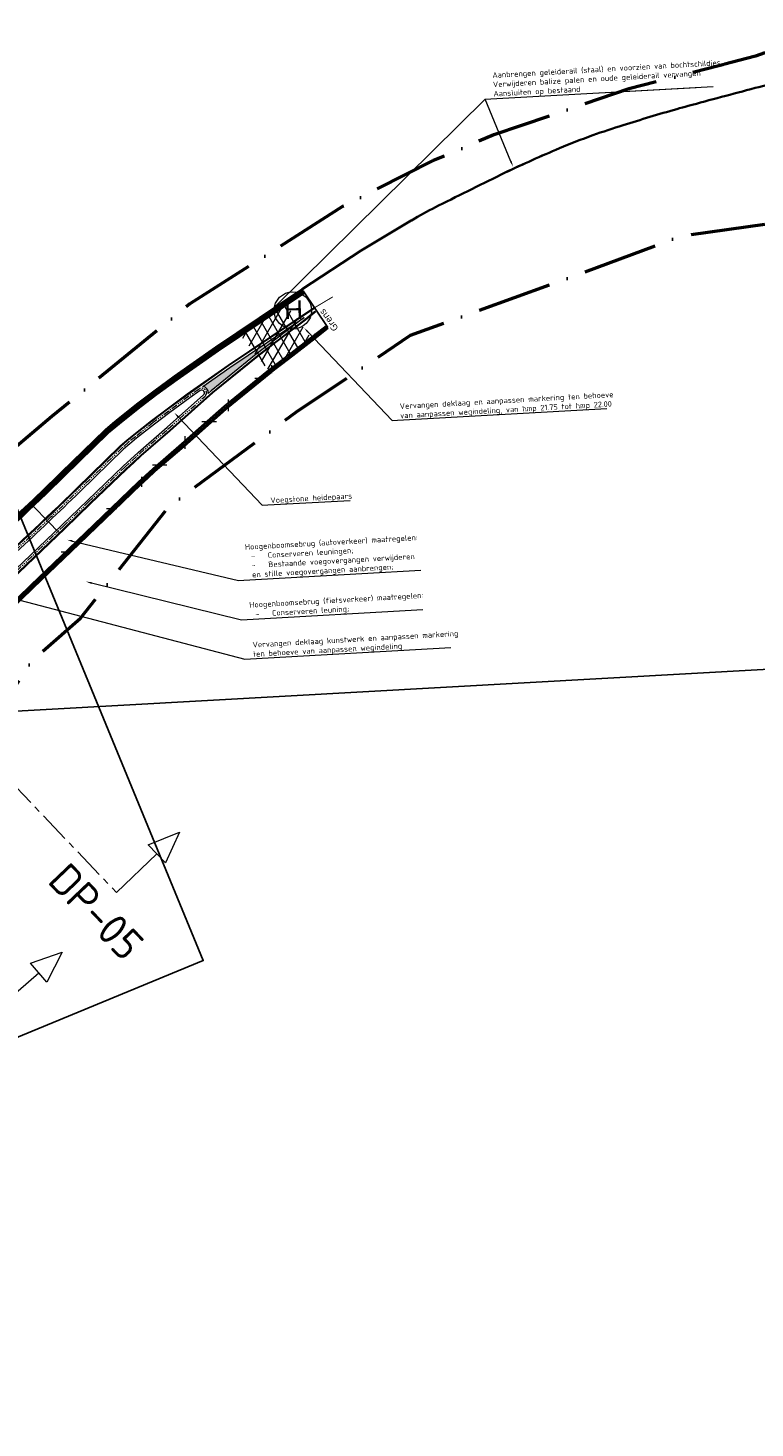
# Model space of a CAD drawing. Header units: metres. Extents: x 125342 to 129425, y 451189 to 457051.
# Tile 48 of 68: x 127640 to 127757, y 451684 to 451909. Entities that reach past the tile are written whole.
import ezdxf
from ezdxf import colors
from ezdxf.entities.mleader import LeaderData, LeaderLine
from ezdxf.enums import TextEntityAlignment as Align
from ezdxf.math import Vec2, Vec3

# ---------------------------------------------------------------- set-up
doc = ezdxf.new("R2010")
doc.units = ezdxf.units.M
for name, pattern in [('VH-RWSBAND', [24, 10, -2, 2, -2, 2, -2, 2, -2]), ('VW-3-3_STREEP', [6, 3, -3]), ('XX-CENTER', [8, 5, -1, 1, -1]), ('XX-PROJECTGRENS', [18, 12, -3, 0, -3])]:
    doc.linetypes.add(name, pattern=pattern)
doc.layers.get('Defpoints').update_dxf_attribs({"color": 30})
for name, color, linetype, lineweight in [('N-WE-BV-GELEIDECONSTRUCTIE_GELEIDERAIL-G', 210, 'BV-GELEIDERAIL', 35), ('N-WE-KG-GRENS_PROJECT_NIEUW-G', 7, 'XX-PROJECTGRENS', 50), ('N-WE-VH-KANTOPSLUITING_ACHTERKANTBAND-G', 5, 'Continuous', 35), ('N-WE-VH-KANTOPSLUITING_TROTTOIRBAND_RWS-G', 210, 'VH-RWSBAND', 35), ('N-WE-VH-KANTVERHARDING-G', 210, 'Continuous', 50), ('N-WE-VH-VERHARDING_ASFALT-A-500', 252, 'Continuous', 18), ('N-WE-VH-VERHARDING_TEGEL-O', 252, 'Continuous', 18), ('N-WE-VW-AANPIJLING-G', 7, 'Continuous', 18), ('N-WE-VW-MARKERING_LANGS_STREEP_33_015-G', 7, 'VW-3-3_STREEP', 13), ('N-WE-VW-MARKERING_LANGS_STREEP_DOORGETROKKEN_010-G', 7, 'Continuous', 13), ('N-WE-VW-MARKERING_LANGS_STREEP_DOORGETROKKEN_015-G', 7, 'Continuous', 13), ('X-XX-AL-T18', 7, 'Continuous', 18), ('X-XX-AL-VERWIJZING-M', 7, 'Continuous', 18), ('X-XX-AL-VERWIJZING_DOORSNEDE-G', 7, 'XX-CENTER', 18)]:
    doc.layers.add(name, color=color, linetype=linetype, lineweight=lineweight)
doc.layers.add('X-XX-AL-TEKENBLAD_HULPLIJN-G', color=2, linetype='Continuous', lineweight=18, plot=False)
doc.styles.add('MtXpl_Segoe_UI', font='segoeui.ttf')
doc.styles.add('NLCS-ISO', font='NLCS-ISO.ttf')
doc.styles.add('NLCS-ISO-M500-T18', font='NLCS-ISO.ttf', dxfattribs={"height": 0.9})
doc.styles.get("Standard").update_dxf_attribs({"font": 'arial.ttf'})
doc.linetypes.add('BV-GELEIDERAIL', pattern='A,10,-3,[108,NLCS.shx,S=1,R=0,X=0,Y=0],-3', length=16)

# ---------------------------------------------------------------- blocks, each defined once
blk = doc.blocks.new('symbool met letter')
at = {"layer": 'N-WE-VH-VERHARDING_TEGEL-O'}
blk.add_circle((0, -0.01), 3, dxfattribs=at)
blk.add_attdef('LETTER', (-1.39, -1.38), '', height=3)
blk = doc.blocks.new('Locatie dwarsprofiel2')
blk.add_point((0, 0))
at = {"layer": 'X-XX-AL-VERWIJZING_DOORSNEDE-G', "linetype": 'Continuous'}
for p, q in [((-52, 9), (-50, 14)), ((-50, 14), (-48, 9)), ((48, 9), (50, 14)), ((50, 14), (52, 9)), ((-48, 9), (-52, 9)), ((-50, 0), (-50, 9)), ((52, 9), (48, 9)), ((50, 0), (50, 9))]:
    blk.add_line(p, q, dxfattribs=at)
at = {"layer": 'X-XX-AL-VERWIJZING_DOORSNEDE-G', "flags": 128}
for points in [[(-50, 0), (-25, 0)], [(25, 0), (50, 0)]]:
    blk.add_lwpolyline(points, dxfattribs=at)
at = {"layer": 'X-XX-AL-VERWIJZING_DOORSNEDE-G', "linetype": 'Continuous', "style": 'NLCS-ISO'}
for tag, p in [('nummer1', (-50, -2)), ('nummer2', (50, -2))]:
    blk.add_attdef(tag, text='', height=5, dxfattribs=at).set_placement(p, align=Align.TOP_CENTER)

msp = doc.modelspace()

# ---------------------------------------------------------------- hatches: boundary and pattern name
at = {"layer": 'N-WE-VW-AANPIJLING-G'}
h = msp.add_hatch(dxfattribs=at)
h.set_pattern_fill('ANGLE', color=256)
h.set_pattern_definition([(0, (0, 0), (0, 6.985), [5.08, -1.905]), (90, (0, 0), (-6.985, 4e-16), [5.08, -1.905])])
edge = h.paths.add_edge_path()
edge.add_arc((127347.003, 452093.193), 400, 306.54136, 313.85906)
edge.add_line((127624.158, 451804.775), (127653.769, 451833.23))
edge.add_arc((127861.636, 451616.916), 300, 126.83141, 133.85906, ccw=False)
edge.add_line((127681.797, 451857.037), (127687.614, 451861.121))

# ---------------------------------------------------------------- linework, layer by layer
at = {"layer": 'Defpoints', "flags": 128}
for points in [[(127609.199, 451927.704), (128085.458, 451954.247), (128092.693, 451824.443), (127616.433, 451797.9)], [(127609.199, 451927.704), (128085.458, 451954.247), (128092.693, 451824.443), (127616.433, 451797.9)], [(127177.266, 451697.063), (127618.151, 451879.129), (127667.773, 451758.965), (127226.888, 451576.899)], [(127177.266, 451697.063), (127618.151, 451879.129), (127667.773, 451758.965), (127226.888, 451576.899)]]:
    msp.add_lwpolyline(points, close=True, dxfattribs=at)
at = {"layer": 'N-WE-BV-GELEIDECONSTRUCTIE_GELEIDERAIL-G', "ltscale": 0.5}
for centre, radius, start, end in [((128728.439, 448245.027), 3781.337, 104.89242, 105.061631), ((127771.506, 451800.684), 99.161, 105.00757, 106.10217), ((127816.147, 451674.863), 233.279, 112.96907, 115.31327), ((127763.002, 451800.244), 97.1, 109.55707, 112.96654), ((128591.094, 450108.946), 1980.427, 116.210796, 116.556701), ((152920.111, 409589.312), 49237.439, 120.808957, 120.820647), ((127739.624, 451812.48), 75.951, 116.54783, 119.84975)]:
    msp.add_arc(centre, radius, start, end, dxfattribs=at)
at = {"layer": 'X-XX-AL-TEKENBLAD_HULPLIJN-G'}
for p, q in [((127683.89, 451866.725), (127687.831, 451860.797)), ((127642.878, 451829.568), (127640.331, 451832.143)), ((127642.878, 451829.568), (127644.484, 451827.895))]:
    msp.add_line(p, q, dxfattribs=at)
at = {"layer": 'X-XX-AL-TEKENBLAD_HULPLIJN-G', "flags": 128}
for points in [[(127645.335, 451836.979), (127652.445, 451843.914), (127653.6, 451844.917), (127654.769, 451845.853), (127657.675, 451848.173), (127660.224, 451850.076), (127663.518, 451852.474), (127670.138, 451857.146), (127684.057, 451866.476)], [(127684.141, 451866.352), (127670.223, 451857.022), (127663.605, 451852.352), (127660.313, 451849.955), (127657.767, 451848.054), (127654.863, 451845.736), (127653.696, 451844.802), (127652.547, 451843.804), (127645.44, 451836.872)], [(127647.36, 451834.903), (127654.41, 451841.78), (127655.458, 451842.69), (127656.58, 451843.588), (127659.447, 451845.877), (127661.945, 451847.742), (127665.207, 451850.117), (127671.782, 451854.756), (127685.672, 451864.067)], [(127685.755, 451863.943), (127671.867, 451854.633), (127665.295, 451849.995), (127662.034, 451847.621), (127659.539, 451845.759), (127656.674, 451843.471), (127655.554, 451842.574), (127654.512, 451841.669), (127647.464, 451834.796)], [(127679.4, 451858.506), (127683.913, 451861.958), (127685.743, 451863.417)], [(127685.837, 451863.3), (127684.005, 451861.84), (127679.491, 451858.386)], [(127681.163, 451856.202), (127685.698, 451859.673), (127687.551, 451861.149)], [(127687.644, 451861.032), (127685.79, 451859.554), (127681.254, 451856.083)], [(127649.536, 451832.533), (127655.337, 451838.1), (127656.479, 451839.143), (127657.705, 451840.283), (127662.377, 451844.316), (127669.248, 451850.405), (127676.486, 451856.276), (127679.4, 451858.505)], [(127679.491, 451858.386), (127676.579, 451856.158), (127669.345, 451850.29), (127662.475, 451844.203), (127657.805, 451840.172), (127656.581, 451839.033), (127655.44, 451837.99), (127649.64, 451832.425)], [(127651.543, 451830.441), (127657.319, 451835.983), (127658.445, 451837.011), (127659.641, 451838.124), (127664.286, 451842.133), (127671.124, 451848.192), (127678.281, 451853.997), (127681.163, 451856.202)], [(127681.254, 451856.083), (127678.374, 451853.88), (127671.221, 451848.078), (127664.385, 451842.02), (127659.741, 451838.012), (127658.547, 451836.901), (127657.422, 451835.873), (127651.647, 451830.332)], [(127626.571, 451810.464), (127631.704, 451815.405), (127631.941, 451815.633), (127637.97, 451821.435), (127645.419, 451828.583), (127649.534, 451832.531)], [(127649.638, 451832.423), (127645.522, 451828.475), (127638.074, 451821.327), (127632.045, 451815.525), (127631.808, 451815.297), (127626.675, 451810.356)], [(127628.582, 451808.374), (127633.715, 451813.315), (127633.952, 451813.543), (127639.979, 451819.344), (127647.426, 451826.491), (127651.542, 451830.439)], [(127651.645, 451830.331), (127647.53, 451826.382), (127640.083, 451819.236), (127634.056, 451813.435), (127633.819, 451813.207), (127628.686, 451808.266)]]:
    msp.add_lwpolyline(points, dxfattribs=at)
at = {"layer": 'X-XX-AL-TEKENBLAD_HULPLIJN-G', "extrusion": (0, 0, -1)}
for radius, end in [(500.3, 230.63099), (500.45, 230.63099), (503.2, 230.63099), (503.35, 230.47202)]:
    msp.add_arc((-127296.018, 452195.139), radius, 225.7161, end, dxfattribs=at)
at = {"layer": 'X-XX-AL-VERWIJZING-M', "flags": 128}
msp.add_lwpolyline([(127687.831, 451860.797), (127683.89, 451866.725)], dxfattribs=at)

# ---------------------------------------------------------------- texts
at = {"layer": 'X-XX-AL-VERWIJZING-M', "style": 'MtXpl_Segoe_UI'}
msp.add_text('Grens', height=1.0938, rotation=126.4921, dxfattribs=at).set_placement((127689.605, 451860.705))

# ---------------------------------------------------------------- next in the draw order: leaders
at = {"layer": 'X-XX-AL-T18'}
ml = msp.add_multileader_mtext('Standard', dxfattribs=at)
ml.set_content('Aanbrengen geleiderail en voorzien van bochtschildjes^JVerwijderen balize palen^JAansluiten op bestaand', color=7, style='NLCS-ISO-M500-T18')
ml.set_leader_properties(color=256, lineweight=-1)
ml.build(insert=Vec2(0, 0))
ml.multileader.update_dxf_attribs({"text_left_attachment_type": 5, "text_right_attachment_type": 5, "dogleg_length": 0.9, "arrow_head_size": 0.9})
ctx = ml.context
ctx.base_point, ctx.char_height, ctx.arrow_head_size, ctx.landing_gap_size, ctx.plane_origin, ctx.plane_x_axis, ctx.plane_y_axis = Vec3(127714.09, 451897.579), 0.9, 0.9, 0.45, Vec3(127714.325, 451891.5), Vec3(0.9984506, 0.055646), Vec3(-0.055646, 0.9984506)
ctx.left_attachment, ctx.right_attachment = 5, 5
notes = []
notes.append((ctx, [(0, (1, 1, 0), (127713.192, 451897.529), (0.9984506, 0.055646), 0.9, [(0, [(127717.655, 451886.697)], 0, [])])]))
ctx.mtext.insert, ctx.mtext.text_direction, ctx.mtext.rotation, ctx.mtext.flow_direction = Vec3(127714.307, 451901.767), Vec3(0.9984506, 0.055646), 0.0556747, 5
ctx.mtext.has_bg_fill, ctx.mtext.bg_color, ctx.mtext.bg_scale_factor, ctx.mtext.bg_transparency, ctx.mtext.use_window_bg_color = 1, -1027028792, 1.5, 0, 1
ml = msp.add_multileader_mtext('Standard', dxfattribs=at)
ml.set_content('{\\C256;Hoogenboomsebrug (autoverkeer) maatregelen:\\P\\pxi-3,l4,t4;-^IConserveren leuningen;\\P-^IBestaande voegovergangen verwijderen ^Jen stille voegovergangen aanbrengen;}', color=7, style='NLCS-ISO-M500-T18')
ml.set_leader_properties(color=256, lineweight=-1)
ml.build(insert=Vec2(0, 0))
ml.multileader.update_dxf_attribs({"text_left_attachment_type": 5, "text_right_attachment_type": 5, "dogleg_length": 0.9, "arrow_head_size": 0.9})
ctx = ml.context
ctx.base_point, ctx.char_height, ctx.arrow_head_size, ctx.landing_gap_size, ctx.plane_origin, ctx.plane_x_axis, ctx.plane_y_axis = Vec3(127674.333, 451820.17), 0.9, 0.9, 0.45, Vec3(127681.677, 451834.464), Vec3(0.9984505, 0.0556472), Vec3(-0.0556472, 0.9984505)
ctx.left_attachment, ctx.right_attachment = 5, 5
notes.append((ctx, [(1, (1, 1, 0), (127673.435, 451820.12), (0.9984505, 0.0556472), 0.9, [(0, [(127645.857, 451826.654)], 0, [])])]))
ctx.mtext.insert, ctx.mtext.text_direction, ctx.mtext.rotation, ctx.mtext.flow_direction = Vec3(127674.462, 451825.946), Vec3(0.9984505, 0.0556472), 0.055676, 5
ctx.mtext.has_bg_fill, ctx.mtext.bg_color, ctx.mtext.bg_scale_factor, ctx.mtext.bg_transparency, ctx.mtext.use_window_bg_color = 1, -1027028792, 1.5, 0, 1
for ctx, leaders in notes:
    for number, flags, end, landing, length, lines in leaders:
        leader = LeaderData()
        leader.index, (leader.has_last_leader_line, leader.has_dogleg_vector, leader.attachment_direction) = number, flags
        leader.last_leader_point, leader.dogleg_vector, leader.dogleg_length = Vec3(end), Vec3(landing), length
        for number, points, colour, breaks in lines:
            line = LeaderLine()
            line.index, line.vertices, line.color, line.breaks = number, Vec3.list(points), colors.encode_raw_color(colour), breaks
            leader.lines.append(line)
        ctx.leaders.append(leader)

# ---------------------------------------------------------------- next in the draw order: linework, layer by layer
at = {"layer": 'N-WE-VH-KANTOPSLUITING_ACHTERKANTBAND-G', "linetype": 'Continuous', "lineweight": 13}
msp.add_lwpolyline([(127637.554, 451821.868), (127645.003, 451829.016), (127649.12, 451832.966), (127654.927, 451838.538), (127656.072, 451839.584), (127657.304, 451840.73), (127661.982, 451844.767), (127667.841, 451849.959, 0.9461682), (127667.283, 451850.664), (127665.644, 451849.508), (127662.39, 451847.138), (127659.906, 451845.284), (127657.048, 451843.002), (127655.938, 451842.113), (127654.918, 451841.228), (127647.883, 451834.366, -0.0069525), (127637.716, 451824.722)], format="xyb", dxfattribs=at)
at = {"layer": 'N-WE-VH-KANTOPSLUITING_TROTTOIRBAND_RWS-G', "lineweight": 0, "ltscale": 0.1}
msp.add_lwpolyline([(127668.04, 451849.735, 0.9461682), (127667.11, 451850.909), (127665.47, 451849.751), (127662.212, 451847.379), (127659.722, 451845.521), (127656.861, 451843.237), (127655.746, 451842.344), (127654.715, 451841.448), (127647.674, 451834.581, -0.0069541), (127637.51, 451824.94)], format="xyb", dxfattribs=at)
msp.add_lwpolyline([(127637.762, 451821.652), (127645.211, 451828.8), (127649.328, 451832.75), (127655.132, 451838.319), (127656.276, 451839.363), (127657.504, 451840.507), (127662.179, 451844.542), (127668.04, 451849.735)], dxfattribs=at)

# ---------------------------------------------------------------- next in the draw order: leaders
at = {"layer": 'X-XX-AL-T18'}
ml = msp.add_multileader_mtext('Standard', dxfattribs=at)
ml.set_content('Vervangen deklaag en aanpassen markering ten behoeve \\Pvan aanpassen wegindeling, van hmp 21.75 tot hmp 22.00', color=7, style='NLCS-ISO-M500-T18')
ml.set_leader_properties(color=256, lineweight=-1)
ml.build(insert=Vec2(0, 0))
ml.multileader.update_dxf_attribs({"text_left_attachment_type": 5, "text_right_attachment_type": 5, "dogleg_length": 0.9, "arrow_head_size": 0.9})
ctx = ml.context
ctx.base_point, ctx.char_height, ctx.arrow_head_size, ctx.landing_gap_size, ctx.plane_origin, ctx.plane_x_axis, ctx.plane_y_axis = Vec3(127699.078, 451845.903), 0.9, 0.9, 0.45, Vec3(127687.623, 451838.79), Vec3(0.9984506, 0.055646), Vec3(-0.055646, 0.9984506)
ctx.left_attachment, ctx.right_attachment = 5, 5
notes = []
notes.append((ctx, [(0, (1, 1, 0), (127698.179, 451845.853), (0.9984506, 0.055646), 0.9, [(0, [(127684.017, 451860.751)], 0, [])])]))
ctx.mtext.insert, ctx.mtext.text_direction, ctx.mtext.rotation, ctx.mtext.flow_direction = Vec3(127699.378, 451848.594), Vec3(0.9984506, 0.055646), 0.0556747, 5
ctx.mtext.has_bg_fill, ctx.mtext.bg_color, ctx.mtext.bg_scale_factor, ctx.mtext.bg_transparency, ctx.mtext.use_window_bg_color = 1, -1027028792, 1.5, 0, 1
ml = msp.add_multileader_mtext('Standard', dxfattribs=at)
ml.set_content('{\\C256;Hoogenboomsebrug (fietsverkeer) maatregelen:\\P\\pxi-3,l4,t4;-^IConserveren leuning;}', color=7, style='NLCS-ISO-M500-T18')
ml.set_leader_properties(color=256, lineweight=-1)
ml.build(insert=Vec2(0, 0))
ml.multileader.update_dxf_attribs({"text_left_attachment_type": 5, "text_right_attachment_type": 5, "dogleg_length": 0.9, "arrow_head_size": 0.9})
ctx = ml.context
ctx.base_point, ctx.char_height, ctx.arrow_head_size, ctx.landing_gap_size, ctx.plane_origin, ctx.plane_x_axis, ctx.plane_y_axis = Vec3(127674.86, 451813.848), 0.9, 0.9, 0.45, Vec3(127682.203, 451828.142), Vec3(0.9984505, 0.0556472), Vec3(-0.0556472, 0.9984505)
ctx.left_attachment, ctx.right_attachment = 5, 5
notes.append((ctx, [(1, (1, 1, 0), (127673.961, 451813.798), (0.9984505, 0.0556472), 0.9, [(0, [(127648.907, 451819.922)], 0, [])])]))
ctx.mtext.insert, ctx.mtext.text_direction, ctx.mtext.rotation, ctx.mtext.flow_direction = Vec3(127675.155, 451816.629), Vec3(0.9984505, 0.0556472), 0.055676, 5
ctx.mtext.has_bg_fill, ctx.mtext.bg_color, ctx.mtext.bg_scale_factor, ctx.mtext.bg_transparency, ctx.mtext.use_window_bg_color = 1, -1027028792, 1.5, 0, 1
for ctx, leaders in notes:
    for number, flags, end, landing, length, lines in leaders:
        leader = LeaderData()
        leader.index, (leader.has_last_leader_line, leader.has_dogleg_vector, leader.attachment_direction) = number, flags
        leader.last_leader_point, leader.dogleg_vector, leader.dogleg_length = Vec3(end), Vec3(landing), length
        for number, points, colour, breaks in lines:
            line = LeaderLine()
            line.index, line.vertices, line.color, line.breaks = number, Vec3.list(points), colors.encode_raw_color(colour), breaks
            leader.lines.append(line)
        ctx.leaders.append(leader)

# ---------------------------------------------------------------- next in the draw order: hatches: boundary and pattern name
at = {"layer": 'N-WE-VH-VERHARDING_ASFALT-A-500'}
h = msp.add_hatch(dxfattribs=at)
h.set_pattern_fill('AVH-ASFALT_LAAG1-D', color=256, scale=50, pattern_type=2)
h.set_pattern_definition([(60, (0, 0), (-1.2990381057, 0.75), []), (120, (0, 0), (-1.2990381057, -0.75), [])])
h.paths.add_polyline_path([(127680.944, 451864.751), (127673.567, 451859.805), (127678.56, 451853.644), (127685.424, 451858.896)])
at = {"layer": 'N-WE-VW-MARKERING_LANGS_STREEP_DOORGETROKKEN_010-G'}
msp.add_hatch(color=256, dxfattribs=at).paths.add_polyline_path([(127679.218, 451858.744), (127676.301, 451856.511), (127669.054, 451850.634), (127668.59, 451850.222, 0.3880336), (127667.71, 451851.333), (127672.037, 451854.386), (127684.023, 451862.42)])

# ---------------------------------------------------------------- next in the draw order: linework, layer by layer
at = {"layer": 'N-WE-VW-MARKERING_LANGS_STREEP_DOORGETROKKEN_010-G', "flags": 128}
msp.add_lwpolyline([(127679.218, 451858.744), (127676.301, 451856.511), (127669.054, 451850.634), (127668.59, 451850.222, 0.3880336), (127667.71, 451851.333), (127672.037, 451854.386), (127684.023, 451862.42)], format="xyb", close=True, dxfattribs=at)
msp.add_lwpolyline([(127683.949, 451862.371), (127683.728, 451862.195), (127679.218, 451858.744)], dxfattribs=at)

# ---------------------------------------------------------------- next in the draw order: block references
at = {"layer": 'N-WE-VH-VERHARDING_TEGEL-O', "color": 7, "rotation": 1.110704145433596}
msp.add_blockref('symbool met letter', (127682.202, 451863.563), dxfattribs=at).add_auto_attribs({'LETTER': 'H'})

# ---------------------------------------------------------------- next in the draw order: leaders
at = {"layer": 'X-XX-AL-T18'}
ml = msp.add_multileader_mtext('Standard', dxfattribs=at)
ml.set_content('Vervangen deklaag kunstwerk en aanpassen markering\\Pten behoeve van aanpassen wegindeling', color=7, style='NLCS-ISO-M500-T18')
ml.set_leader_properties(color=256, lineweight=-1)
ml.build(insert=Vec2(0, 0))
ml.multileader.update_dxf_attribs({"text_left_attachment_type": 5, "text_right_attachment_type": 5, "dogleg_length": 0.9, "arrow_head_size": 0.9})
ctx = ml.context
ctx.base_point, ctx.char_height, ctx.arrow_head_size, ctx.landing_gap_size, ctx.plane_origin, ctx.plane_x_axis, ctx.plane_y_axis = Vec3(127675.386, 451807.526), 0.9, 0.9, 0.45, Vec3(127663.932, 451800.413), Vec3(0.9984506, 0.055646), Vec3(-0.055646, 0.9984506)
ctx.left_attachment, ctx.right_attachment = 5, 5
notes = []
notes.append((ctx, [(0, (1, 1, 0), (127674.487, 451807.476), (0.9984506, 0.055646), 0.9, [(0, [(127637.368, 451817.171)], 0, [])])]))
ctx.mtext.insert, ctx.mtext.text_direction, ctx.mtext.rotation, ctx.mtext.flow_direction = Vec3(127675.687, 451810.217), Vec3(0.9984506, 0.055646), 0.0556747, 5
ctx.mtext.has_bg_fill, ctx.mtext.bg_color, ctx.mtext.bg_scale_factor, ctx.mtext.bg_transparency, ctx.mtext.use_window_bg_color = 1, -1027028792, 1.5, 0, 1
for ctx, leaders in notes:
    for number, flags, end, landing, length, lines in leaders:
        leader = LeaderData()
        leader.index, (leader.has_last_leader_line, leader.has_dogleg_vector, leader.attachment_direction) = number, flags
        leader.last_leader_point, leader.dogleg_vector, leader.dogleg_length = Vec3(end), Vec3(landing), length
        for number, points, colour, breaks in lines:
            line = LeaderLine()
            line.index, line.vertices, line.color, line.breaks = number, Vec3.list(points), colors.encode_raw_color(colour), breaks
            leader.lines.append(line)
        ctx.leaders.append(leader)

# ---------------------------------------------------------------- next in the draw order: linework, layer by layer
at = {"layer": 'N-WE-VH-KANTVERHARDING-G', "flags": 128}
msp.add_lwpolyline([(127583.152, 451769.39), (127596.322, 451779.897), (127603.174, 451785.519), (127605.759, 451787.64), (127621.971, 451801.552), (127623.188, 451802.606), (127624.314, 451803.642), (127628.894, 451808.05), (127634.027, 451812.991), (127634.264, 451813.219), (127640.291, 451819.02), (127647.738, 451826.166), (127651.853, 451830.114), (127651.855, 451830.116), (127657.627, 451835.654), (127658.75, 451836.68), (127659.941, 451837.788), (127664.582, 451841.794), (127671.415, 451847.849), (127678.56, 451853.644), (127681.436, 451855.845), (127685.975, 451859.318), (127687.831, 451860.797)], dxfattribs=at)
at = {"layer": 'N-WE-VW-MARKERING_LANGS_STREEP_33_015-G', "flags": 128}
msp.add_lwpolyline([(127584.695, 451771.101, 0.15, 0.15, 0), (127596.086, 451780.189, 0.15, 0.15, 0), (127605.518, 451787.928, 0.15, 0.15, 0), (127621.726, 451801.836, 0.15, 0.15, 0), (127622.938, 451802.886, 0.15, 0.15, 0), (127624.057, 451803.915, 0.15, 0.15, 0), (127628.634, 451808.32, 0.15, 0.15, 0), (127633.767, 451813.261, 0.15, 0.15, 0), (127634.004, 451813.489, 0.15, 0.15, 0), (127640.031, 451819.29, 0.15, 0.15, 0), (127647.478, 451826.437, 0.15, 0.15, 0), (127651.593, 451830.385, 0.15, 0.15, 0), (127651.595, 451830.387, 0.15, 0.15, 0), (127657.371, 451835.928, 0.15, 0.15, 0), (127658.496, 451836.956, 0.15, 0.15, 0), (127659.691, 451838.068, 0.15, 0.15, 0), (127664.335, 451842.076, 0.15, 0.15, 0), (127671.172, 451848.135, 0.15, 0.15, 0), (127678.328, 451853.939, 0.15, 0.15, 0), (127681.208, 451856.143, 0.15, 0.15, 0), (127685.744, 451859.614, 0.15, 0.15, 0), (127687.597, 451861.09, 0.15, 0.15, 0)], format="xyseb", dxfattribs=at)

# ---------------------------------------------------------------- next in the draw order: block references
at = {"layer": 'X-XX-AL-VERWIJZING_DOORSNEDE-G'}
for p, rotation, values in [((127619.287, 451806.106), 313.6557471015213, {'nummer2': 'DP-05', 'nummer1': 'DP-05'}), ((127601.681, 451788.812), 311.0395342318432, {'nummer2': 'DP-04', 'nummer1': 'DP-04'})]:
    msp.add_blockref('Locatie dwarsprofiel2', p, dxfattribs=dict(at, rotation=rotation)).add_auto_attribs(values)

# ---------------------------------------------------------------- next in the draw order: leaders
at = {"layer": 'X-XX-AL-T18'}
ml = msp.add_multileader_mtext('Standard', dxfattribs=at)
ml.set_content('Aanbrengen geleiderail (staal) en voorzien van bochtschildjes^JVerwijderen balize palen en oude geleiderail vervangen^JAansluiten op bestaand', color=7, style='NLCS-ISO-M500-T18')
ml.set_leader_properties(color=256, lineweight=-1)
ml.build(insert=Vec2(0, 0))
ml.multileader.update_dxf_attribs({"text_left_attachment_type": 5, "text_right_attachment_type": 5, "dogleg_length": 0.9, "arrow_head_size": 0.9})
ctx = ml.context
ctx.base_point, ctx.char_height, ctx.arrow_head_size, ctx.landing_gap_size, ctx.plane_origin, ctx.plane_x_axis, ctx.plane_y_axis = Vec3(127714.09, 451897.579), 0.9, 0.9, 0.45, Vec3(127726.645, 451873.759), Vec3(0.9984506, 0.055646), Vec3(-0.055646, 0.9984506)
ctx.left_attachment, ctx.right_attachment = 5, 5
notes = []
notes.append((ctx, [(0, (1, 1, 0), (127713.192, 451897.529), (0.9984506, 0.055646), 0.9, [(0, [(127678.818, 451863.686)], 0, [])])]))
ctx.mtext.insert, ctx.mtext.text_direction, ctx.mtext.rotation, ctx.mtext.flow_direction = Vec3(127714.302, 451901.857), Vec3(0.9984506, 0.055646), 0.0556747, 5
ctx.mtext.has_bg_fill, ctx.mtext.bg_color, ctx.mtext.bg_scale_factor, ctx.mtext.bg_transparency, ctx.mtext.use_window_bg_color = 1, -1027028792, 1.5, 0, 1
for ctx, leaders in notes:
    for number, flags, end, landing, length, lines in leaders:
        leader = LeaderData()
        leader.index, (leader.has_last_leader_line, leader.has_dogleg_vector, leader.attachment_direction) = number, flags
        leader.last_leader_point, leader.dogleg_vector, leader.dogleg_length = Vec3(end), Vec3(landing), length
        for number, points, colour, breaks in lines:
            line = LeaderLine()
            line.index, line.vertices, line.color, line.breaks = number, Vec3.list(points), colors.encode_raw_color(colour), breaks
            leader.lines.append(line)
        ctx.leaders.append(leader)

# ---------------------------------------------------------------- next in the draw order: linework, layer by layer
at = {"layer": 'N-WE-VH-KANTVERHARDING-G', "flags": 128}
msp.add_lwpolyline([(127683.89, 451866.725), (127669.968, 451857.393), (127663.343, 451852.718), (127660.046, 451850.317), (127657.491, 451848.411), (127654.582, 451846.087), (127653.408, 451845.147), (127652.242, 451844.135), (127645.125, 451837.194, -0.0071987), (127634.675, 451827.292), (127627.439, 451820.313), (127627.2, 451820.083), (127622.067, 451815.143), (127617.567, 451810.811), (127617.13, 451810.409, -0.026142), (127592.983, 451790.417), (127570.63, 451773.73, -0.047907), (127521.6, 451743.967, -0.0339974), (127467.577, 451721.388), (127465.329, 451720.625)], format="xyb", dxfattribs=at)
at = {"layer": 'N-WE-VW-MARKERING_LANGS_STREEP_33_015-G', "const_width": 0.15, "flags": 128}
msp.add_lwpolyline([(127684.124, 451866.377), (127670.181, 451857.084), (127663.561, 451852.413), (127660.268, 451850.015), (127657.721, 451848.114), (127654.816, 451845.795), (127653.648, 451844.859), (127652.496, 451843.859), (127645.387, 451836.926, -0.0071965), (127634.933, 451827.019), (127627.699, 451820.043), (127627.46, 451819.813), (127622.327, 451814.872), (127617.824, 451810.538), (127617.384, 451810.133, -0.0261417), (127593.207, 451790.117), (127570.855, 451773.429, -0.0479048), (127521.765, 451743.63, -0.0221575), (127483.671, 451726.731), (127481.739, 451725.992), (127480.313, 451725.522), (127465.318, 451720.466, -0.0241813)], format="xyb", dxfattribs=at)
at = {"layer": 'N-WE-VW-MARKERING_LANGS_STREEP_DOORGETROKKEN_015-G', "const_width": 0.15, "flags": 128}
for points in [[(127688.636, 451865.743), (127685.714, 451864.005)], [(127685.986, 451863.55), (127683.959, 451861.899), (127679.446, 451858.446), (127679.446, 451858.446), (127676.533, 451856.217), (127669.296, 451850.348), (127662.426, 451844.259), (127657.755, 451840.228), (127656.53, 451839.088), (127655.388, 451838.045), (127649.588, 451832.479), (127649.586, 451832.477), (127645.471, 451828.529), (127638.022, 451821.381)]]:
    msp.add_lwpolyline(points, dxfattribs=at)
at = {"layer": 'N-WE-VW-MARKERING_LANGS_STREEP_DOORGETROKKEN_015-G', "flags": 128}
msp.add_lwpolyline([(127685.714, 451864.005, 0.15, 0.15, 0), (127671.824, 451854.694, 0.15, 0.15, 0), (127666.894, 451851.215, 0.15, 0.15, 0), (127665.251, 451850.056, 0.15, 0.15, 0), (127661.989, 451847.681, 0.15, 0.15, 0), (127659.493, 451845.818, 0.15, 0.15, 0), (127656.627, 451843.529, 0.15, 0.15, 0), (127655.506, 451842.632, 0.15, 0.15, 0), (127654.461, 451841.725, 0.15, 0.15, 0), (127647.412, 451834.85, 0.15, 0.15, -0.0069561), (127637.253, 451825.213, 0.15, 0.15, 0), (127629.71, 451817.953, 0.15, 0.15, 0), (127629.472, 451817.724, 0.15, 0.15, 0), (127624.339, 451812.783, 0.15, 0.15, 0), (127619.812, 451808.426, 0.15, 0.15, 0), (127608.303, 451797.837, 0.15, 0.15, 0), (127597.6, 451785.678, 0.15, 0.15, 0), (127580.531, 451772.077, 0, 0, 0)], format="xyseb", dxfattribs=at)

# ---------------------------------------------------------------- next in the draw order: leaders
at = {"layer": 'X-XX-AL-T18'}
ml = msp.add_multileader_mtext('Standard', dxfattribs=at)
ml.set_content('Voegstone heidepaars', color=7, style='NLCS-ISO-M500-T18')
ml.set_leader_properties(color=256, lineweight=-1)
ml.build(insert=Vec2(0, 0))
ml.multileader.update_dxf_attribs({"text_left_attachment_type": 5, "text_right_attachment_type": 5, "dogleg_length": 0.9, "arrow_head_size": 0.9})
ctx = ml.context
ctx.base_point, ctx.char_height, ctx.arrow_head_size, ctx.landing_gap_size, ctx.plane_origin, ctx.plane_x_axis, ctx.plane_y_axis = Vec3(127678.171, 451832.266), 0.9, 0.9, 0.45, Vec3(127666.717, 451825.153), Vec3(0.9984506, 0.055646), Vec3(-0.055646, 0.9984506)
ctx.left_attachment, ctx.right_attachment = 5, 5
notes = []
notes.append((ctx, [(0, (1, 1, 0), (127677.272, 451832.215), (0.9984506, 0.055646), 0.9, [(0, [(127663.111, 451847.114)], 0, [])])]))
ctx.mtext.insert, ctx.mtext.text_direction, ctx.mtext.rotation, ctx.mtext.flow_direction = Vec3(127678.555, 451833.459), Vec3(0.9984506, 0.055646), 0.0556747, 5
ctx.mtext.has_bg_fill, ctx.mtext.bg_color, ctx.mtext.bg_scale_factor, ctx.mtext.bg_transparency, ctx.mtext.use_window_bg_color = 1, -1027028792, 1.5, 0, 1
for ctx, leaders in notes:
    for number, flags, end, landing, length, lines in leaders:
        leader = LeaderData()
        leader.index, (leader.has_last_leader_line, leader.has_dogleg_vector, leader.attachment_direction) = number, flags
        leader.last_leader_point, leader.dogleg_vector, leader.dogleg_length = Vec3(end), Vec3(landing), length
        for number, points, colour, breaks in lines:
            line = LeaderLine()
            line.index, line.vertices, line.color, line.breaks = number, Vec3.list(points), colors.encode_raw_color(colour), breaks
            leader.lines.append(line)
        ctx.leaders.append(leader)

# ---------------------------------------------------------------- next in the draw order: linework, layer by layer
at = {"layer": 'N-WE-BV-GELEIDECONSTRUCTIE_GELEIDERAIL-G', "ltscale": 0.5, "flags": 128}
msp.add_lwpolyline([(127774.424, 451902.367), (127770.657, 451901.874, 0.011044), (127761.515, 451900.438, 0.0204714), (127756.617, 451899.349, 0.0007383), (127745.829, 451896.463, 0.0047761), (127744.004, 451895.955, 0.0055819), (127735.375, 451893.367, 0.0095963), (127730.498, 451891.742, 0.0148777), (127725.114, 451889.647, 0.0102481), (127716.389, 451885.736, 0.0015093), (127705.678, 451880.423, 0.0144083), (127701.821, 451878.355, 0.000051), (127693.193, 451873.209), (127683.723, 451866.975), (127669.798, 451857.64), (127663.168, 451852.962), (127659.868, 451850.559), (127657.308, 451848.648), (127654.394, 451846.322), (127653.215, 451845.378), (127652.039, 451844.356), (127644.916, 451837.409, -0.0072004), (127634.47, 451827.51), (127627.231, 451820.529), (127626.992, 451820.3), (127621.859, 451815.359), (127617.362, 451811.03), (127616.927, 451810.63, -0.0000016), (127616.805, 451810.518, -0.0260041), (127592.803, 451790.658), (127570.451, 451773.97, -0.0479088), (127521.468, 451744.236, -0.0254279), (127481.365, 451726.662)], format="xyb", dxfattribs=at)
at = {"layer": 'N-WE-KG-GRENS_PROJECT_NIEUW-G', "flags": 128}
msp.add_lwpolyline([(129300.888, 452079.925), (129283.995, 452089.514), (129278.327, 452084.13), (129270.394, 452078.618), (129261.786, 452073.43), (129251.682, 452069.279), (129241.757, 452065.997), (129236.384, 452064.81), (129223.555, 452063.692), (129215.507, 452063.035), (129204.264, 452064.541), (129193.455, 452065.988), (129189.725, 452066.488), (129128.498, 452077.64), (129099.335, 452078.944), (129071.563, 452076.547), (128999.826, 452072.197), (128975.028, 452071.148), (128957.103, 452070.39), (128929.971, 452069.242), (128904.305, 452066.716), (128903.916, 452070.672), (128869.582, 452068.104), (128868.579, 452063.246), (128847.042, 452060.212), (128813.374, 452055.766), (128787.643, 452051.283), (128753.128, 452045.269), (128723.643, 452038.073), (128700.726, 452030.747), (128678.474, 452022.32), (128650.002, 452010.523), (128624.649, 451998.075), (128606.992, 451989.406), (128592.968, 451982.52), (128591.82, 451985.026), (128554.026, 451968.212), (128547.07, 451965.185), (128548.101, 451962.817), (128516.658, 451945.515), (128489.429, 451933.086), (128461.67, 451923.564), (128434.458, 451913.834), (128383.155, 451904.479), (128348.844, 451901.122), (128299.19, 451899.983), (128237.689, 451900.992), (128204.759, 451901.533), (128099.4, 451903.262), (128058.736, 451903.929), (128010.208, 451904.726), (127955.673, 451905.621), (127901.325, 451906.513), (127901.464, 451914.983), (127870.698, 451915.488), (127870.623, 451910.881), (127844.015, 451909.865), (127816.053, 451911.439), (127797.768, 451912.185), (127780.996, 451913.281), (127756.714, 451904.453), (127736.312, 451899.223), (127714.561, 451891.787), (127704.816, 451887.656), (127690.219, 451880.288), (127665.635, 451864.639), (127643.407, 451846.476), (127620.255, 451826.896), (127605.332, 451813.53), (127583.364, 451796.255), (127558.385, 451778.888), (127544.667, 451769.378), (127537.544, 451764.695), (127535.833, 451763.525), (127528.38, 451759.288), (127514.488, 451751.952), (127506.086, 451747.605), (127500.238, 451745.288), (127451.38, 451723.725), (127445.614, 451720.708), (127440.858, 451718.953), (127431.246, 451715.568), (127421.06, 451712.101), (127402.316, 451705.49), (127400.104, 451704.71), (127396.955, 451703.6), (127375.984, 451696.56), (127350.907, 451687.847), (127344.928, 451685.821), (127334.644, 451682.336), (127331.279, 451681.372), (127322.109, 451678.718), (127308.202, 451674.909), (127295.337, 451671.762), (127284.248, 451668.536), (127283.625, 451668.378), (127215.959, 451654.207), (127193.374, 451648.276), (127179.175, 451643.738), (127170.143, 451639.909), (127144.425, 451625.911), (127142.437, 451624.863), (127133.607, 451620.861), (127128.781, 451618.706), (127121.462, 451615.922), (127118.05, 451614.783), (127113.567, 451613.231), (127106.937, 451611.505), (127103.059, 451610.065), (127082.48, 451606.885), (127064.863, 451603.486), (127048.59, 451600.38), (127040.299, 451598.941), (127011.996, 451593.611), (127000.502, 451591.573), (126980.382, 451588.207), (126934.998, 451583.806), (126923.636, 451582.402), (126916.179, 451581.669), (126909.279, 451580.94), (126901.137, 451580.071), (126889.239, 451578.694), (126884.542, 451578.204), (126876.34, 451577.473), (126867.164, 451576.575), (126859.027, 451575.788), (126850.425, 451574.905), (126789.649, 451569.318), (126769.054, 451567.67), (126760.445, 451567.925), (126747.162, 451569.001), (126735.955, 451567.685), (126718.893, 451565.958), (126694.276, 451563.465), (126688.577, 451562.888), (126688.83, 451560.387), (126664.678, 451559.795), (126628.388, 451563.478), (126629.094, 451569.14), (126618.041, 451570.532), (126599.508, 451572.696), (126597.158, 451567.553), (126553.146, 451572.817), (126527.511, 451574.453), (126502.012, 451574.939), (126458.696, 451576.072), (126419.774, 451575.218), (126375.819, 451571.631), (126341.938, 451564.821), (126317.004, 451560.361), (126299.964, 451558.197), (126279.59, 451557.685), (126266.673, 451558.618), (126237.785, 451561.866), (126210.616, 451565.372), (126182.141, 451569.154), (126167.049, 451571.281), (126142.661, 451574.814), (126143.587, 451582.456), (126098.903, 451586.802), (126098.107, 451580.613), (126042.457, 451586.263), (126019.112, 451592.581), (126008.693, 451594.543), (126007.877, 451596.43), (125988.323, 451598.966), (125940.893, 451602.958), (125940.143, 451597.294), (125904.224, 451592.554), (125883.348, 451589.234), (125867.76, 451584.157), (125840.573, 451573.904), (125815.612, 451562.497), (125792.598, 451547.608), (125769.395, 451532.595), (125724.352, 451494.254), (125705.126, 451477.894), (125677.65, 451453.675), (125637.404, 451414.864), (125603.602, 451385.092), (125589.326, 451373.588), (125575.327, 451362.958), (125559.516, 451353.388), (125546.696, 451346.553), (125524.566, 451334.165), (125505.515, 451323.615), (125480.507, 451312.463), (125459.491, 451302.018), (125419.025, 451281.734), (125397.854, 451270.607), (125379.968, 451260.576), (125387.132, 451251.911), (125397.843, 451241.238), (125406.22, 451247.537), (125422.044, 451258.841), (125433.646, 451266.945), (125447.293, 451274.062), (125455.671, 451278.211), (125469.618, 451285.401), (125492.119, 451296.913), (125497.059, 451299.283), (125499.409, 451300.481), (125505.688, 451303.681), (125521.893, 451311.957), (125529.216, 451315.512), (125530.093, 451315.953), (125540.102, 451320.995), (125550.362, 451326.383), (125553.218, 451328.024), (125559.848, 451331.725), (125566.273, 451335.586), (125568.481, 451336.772), (125575.661, 451341.479), (125585.505, 451348.194), (125591.157, 451352.36), (125596.349, 451356.113), (125601.205, 451359.623), (125616.987, 451372.353), (125621.336, 451376.001), (125632.021, 451385.237), (125655.056, 451406.147), (125668.787, 451418.589), (125674.144, 451423.457), (125681.79, 451430.61), (125688.026, 451436.198), (125694.465, 451442.084), (125697.029, 451444.368), (125706.888, 451453.384), (125715.59, 451461.506), (125729.569, 451473.671), (125734.222, 451477.993), (125745.059, 451487.552), (125759.466, 451499.952), (125767.881, 451507.688), (125777.82, 451515.85), (125783.489, 451520.433), (125790.532, 451525.392), (125798.181, 451530.726), (125798.325, 451530.827), (125805.894, 451535.261), (125805.899, 451535.253), (125805.894, 451535.261), (125813.793, 451539.716), (125816.086, 451541.149), (125821.007, 451543.755), (125828.977, 451547.465), (125833.624, 451549.646), (125841.494, 451553.256), (125851.862, 451557.868), (125863.23, 451562.182), (125870.826, 451565.016), (125885.394, 451569.409), (125889.467, 451570.614), (125895.915, 451572.146), (125908.835, 451574.987), (125913.908, 451575.793), (125913.908, 451575.791), (125913.908, 451575.793), (125923.48, 451577.079), (125928.829, 451577.885), (125937.027, 451578.444), (125948.775, 451579.308), (125956.174, 451579.291), (125968.672, 451579.181), (125980.073, 451577.868), (125988.37, 451576.862), (125990.698, 451576.58), (125999.544, 451575.434), (126001.454, 451575.177), (126006.248, 451574.48), (126012.908, 451573.508), (126047.193, 451569.701), (126049.868, 451569.403), (126066.623, 451567.312), (126093.744, 451562.155), (126191.511, 451547.801), (126240.936, 451544.974), (126251.094, 451543.806), (126272.733, 451541.948), (126292.239, 451540.907), (126311.923, 451543.224), (126337.52, 451547.637), (126360.272, 451552.103), (126375.299, 451554.538), (126378.023, 451554.891), (126382.275, 451555.443), (126382.925, 451555.418), (126395.227, 451557.101), (126401.975, 451557.737), (126406.343, 451558.149), (126409.654, 451558.461), (126415.08, 451558.939), (126435.009, 451560.077), (126454.763, 451560.213), (126475.117, 451560.1), (126490.796, 451559.735), (126493.972, 451559.786), (126512.701, 451559.622), (126516.569, 451559.363), (126528.63, 451558.681), (126541.308, 451558.264), (126547.86, 451557.942), (126560.613, 451556.399), (126578.244, 451554.308), (126583.045, 451553.686), (126587.696, 451553.038), (126602.951, 451551.297), (126610.065, 451550.33), (126617.18, 451549.579), (126632.46, 451547.762), (126641.312, 451546.817), (126650.915, 451545.647), (126655.597, 451545.355), (126664.393, 451544.805), (126668.119, 451544.457), (126676.596, 451544.612), (126689.224, 451544.87), (126693.449, 451545.422), (126712.953, 451546.86), (126730.456, 451548.571), (126740.682, 451549.427), (126744.248, 451549.78), (126746.256, 451549.915), (126763.238, 451548.691), (126774.74, 451549.348), (126778.716, 451549.607), (126780.941, 451549.752), (126789.567, 451551.332), (126815.394, 451556.05), (126825.771, 451557.007), (126846.9, 451558.695), (126866.953, 451560.333), (126896.633, 451562.727), (126901.234, 451563.03), (126907.51, 451563.634), (126922.612, 451565.093), (126939.94, 451566.804), (126942.79, 451567.156), (126954.978, 451568.872), (126958.143, 451569.317), (126982.996, 451572.833), (126996.907, 451574.905), (126997.498, 451574.993), (126999.948, 451575.469), (127001.91, 451575.827), (127005.429, 451576.47), (127013.955, 451578.199), (127018.225, 451579.066), (127027.007, 451580.69), (127042.002, 451583.386), (127058.992, 451586.529), (127069.599, 451588.124), (127084.599, 451590.369), (127105.155, 451594.2), (127124.078, 451599.59), (127167.509, 451620.373), (127183.572, 451626.959), (127206.788, 451633.721), (127358.772, 451670.938), (127386.312, 451680.584), (127472.662, 451709.824), (127498.935, 451718.976), (127534.926, 451729.423), (127544.073, 451734.488), (127565.631, 451741.73), (127573.79, 451738.675), (127587.752, 451732.098), (127595.567, 451740.834), (127593.609, 451748.631), (127601.029, 451761.122), (127608.016, 451771.346), (127632.855, 451795.825), (127636.711, 451801.815), (127640.107, 451807.105), (127648.005, 451814.038), (127662.275, 451832.048), (127682.811, 451847.245), (127701.162, 451859.555), (127727.131, 451868.983), (127744.76, 451875.552), (127780.27, 451880.501), (127823.149, 451882.3), (127833.708, 451883.253), (127842.121, 451884.246), (127861.58, 451884.694), (127871.951, 451884.935), (127924.043, 451882.726), (127930.489, 451882.692), (127938.306, 451882.677), (127952.513, 451882.749), (127977.38, 451882.221), (128016.044, 451881.572), (128035.585, 451881.155), (128064.451, 451880.569), (128076.278, 451880.383), (128082.178, 451880.264), (128114.934, 451879.513), (128137.906, 451879.075), (128160.133, 451878.647), (128176.848, 451878.331), (128198.587, 451877.954), (128210.489, 451877.719), (128217.086, 451877.545), (128221.028, 451877.459), (128248.247, 451876.902), (128265.615, 451876.546), (128278.516, 451876.25), (128292.365, 451875.967), (128306.943, 451875.835), (128325.777, 451875.69), (128331.782, 451875.306), (128335.09, 451874.997), (128343.069, 451874.09), (128353.201, 451872.331), (128359.527, 451871.079), (128362.359, 451870.332), (128365.05, 451869.58), (128376.509, 451866.991), (128388.528, 451868.035), (128398.681, 451872.437), (128399.652, 451881.315), (128398.234, 451888.254), (128433.209, 451896.648), (128469.643, 451907.292), (128491.502, 451915.289), (128510.577, 451923.58), (128527.271, 451930.835), (128544.986, 451939.696), (128566.878, 451950.646), (128585.308, 451959.864), (128590.126, 451939.751), (128590.553, 451937.97), (128608.829, 451944.543), (128637.307, 451954.786), (128628.74, 451975.63), (128639.64, 451980.725), (128646.054, 451986.489), (128650.341, 451990.341), (128668.315, 451998.844), (128696.904, 452010.146), (128718.888, 452018.837), (128757.596, 452029.551), (128784.9, 452036.566), (128820.01, 452039.825), (128838.707, 452040.859), (128861.27, 452043.183), (128860.5, 452030.896), (128859.864, 452026.702), (128882.241, 452028.277), (128900.796, 452029.49), (128909.809, 452034.387, 0.0050004), (128910.141, 452034.572), (128916.732, 452038.325), (128921.769, 452040.785), (128922.845, 452041.28), (128927.328, 452043.09), (128929.697, 452043.84), (128930.15, 452043.942), (128937.187, 452045.225), (128940.435, 452045.699), (128946.097, 452046.241), (128948.676, 452046.474, -0.0007129), (128948.693, 452046.476), (128999.871, 452050.949), (129022.884, 452053.029), (129027.471, 452053.456), (129029.344, 452053.63), (129035.562, 452054.038, -0.0002959), (129054.009, 452055.632, -0.0206312), (129088.243, 452057.152, 0.0024688), (129115.723, 452056.855, -0.0274739), (129126.246, 452056.215), (129146.31, 452053.882), (129195.537, 452045.11, 0.0183056), (129226.524, 452040.752, 0.0018086), (129229.601, 452040.445, 0.0033183), (129231.207, 452040.311, 0.009794), (129236.59, 452040.004, 0.0330651), (129246.96, 452040.013, 0.0641877), (129266.051, 452043.734), (129267.309, 452044.071), (129271.082, 452045.276), (129283.31, 452053.007), (129286.004, 452055.521), (129286.631, 452056.219), (129287.888, 452057.628), (129292.088, 452064.711), (129300.888, 452079.925)], format="xyb", close=True, dxfattribs=at)

doc.saveas('drawing.dxf')
